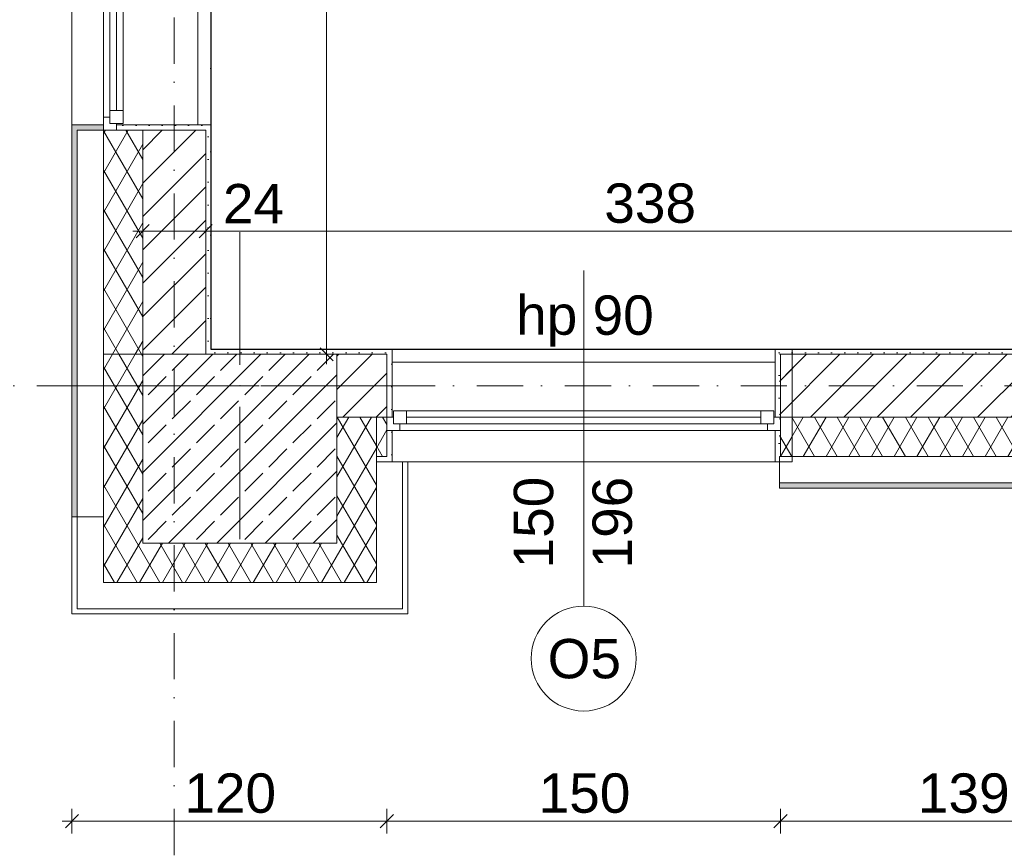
# Model space of a CAD drawing. Header units: millimetres. Extents: x -126905 to -83905, y -179170 to 5194.
# Tile 5 of 56: x -122518 to -118767, y -104730 to -101571. Entities that reach past the tile are written whole.
import ezdxf
from ezdxf.enums import TextEntityAlignment as Align

# ---------------------------------------------------------------- set-up
doc = ezdxf.new("R2010")
doc.units = ezdxf.units.MM
doc.header["$MEASUREMENT"] = 0
doc.linetypes.add('Kropki i Kreski', pattern=[335.138881, 176.388884, -88.194442, 0, -70.555556])
doc.linetypes.add('Kropkowana', pattern=[317.499995, 0, -317.499995])
for name, color, linetype, lineweight, true_color in [('Nowe_Elementy Modelu - Strefy_Nr_pióra__58', 7, 'Continuous', 25, 0xdf0000), ('Nowe_Konstrukcja - Słupy_Nr_pióra__1', 7, 'Continuous', 13, 0x6879ec), ('Nowe_Konstrukcja - Słupy_Nr_pióra__109', 7, 'Continuous', 13, 0xaaaaaa), ('Nowe_Konstrukcja - Ściany zew_Nr_pióra__23', 7, 'Continuous', 13, 0x858585), ('Nowe_Wymiarowanie - Ogólne_Nr_pióra__81', 7, 'Continuous', 13, 0x6a6a6a), ('Nowe_Znaczniki okien Archicada_Nr_pióra__81', 7, 'Continuous', 13, 0x6a6a6a)]:
    doc.layers.add(name, color=color, linetype=linetype, lineweight=lineweight, true_color=true_color)
for name, color, linetype in [('Nowe_Konstrukcja - Stropy', 7, 'Continuous'), ('Nowe_Konstrukcja - Słupy', 7, 'Continuous'), ('Nowe_Konstrukcja - Ściany zew', 7, 'Continuous'), ('Nowe_Osie', 7, 'Continuous'), ('Nowe_Wymiarowanie - Ogólne', 7, 'Continuous'), ('Nowe_Znaczniki okien Archicada', 7, 'Continuous')]:
    doc.layers.add(name, color=color, linetype=linetype)
for name, color, linetype, lineweight in [('Nowe_Konstrukcja - Stropy_Nr_pióra__126', 255, 'Continuous', 0), ('Nowe_Konstrukcja - Słupy_Nr_pióra__21', 7, 'Continuous', 20), ('Nowe_Konstrukcja - Słupy_Nr_pióra__4', 8, 'Continuous', 13), ('Nowe_Konstrukcja - Słupy_Nr_pióra__41', 7, 'Continuous', 13), ('Nowe_Konstrukcja - Ściany zew_Nr_pióra__21', 7, 'Continuous', 20), ('Nowe_Konstrukcja - Ściany zew_Nr_pióra__3', 7, 'Continuous', 13), ('Nowe_Okna Archicada_Nr_pióra__3', 7, 'Continuous', 13), ('Nowe_Osie_Nr_pióra__4', 8, 'Continuous', 13), ('Nowe_Wymiarowanie - Ogólne_Nr_pióra__42', 8, 'Continuous', 25), ('Nowe_Znaczniki okien Archicada_Nr_pióra__2', 8, 'Continuous', 15), ('Nowe_Znaczniki okien Archicada_Nr_pióra__7', 7, 'Continuous', 35)]:
    doc.layers.add(name, color=color, linetype=linetype, lineweight=lineweight)
doc.styles.add('STYL_AUTOMATYCZNY_1', font='arial.ttf')
doc.dimstyles.new('STYL_AUTOMATYCZNY__1', dxfattribs={"dimtxt": 150, "dimasz": 47.5, "dimexe": 0.18, "dimexo": 0.0625, "dimgap": 0, "dimtad": 1, "dimdec": 0, "dimlfac": 0.1, "dimzin": 0, "dimdsep": 46, "dimtxsty": 'STYL_AUTOMATYCZNY_1', "dimblk": 'ARROWHEAD_6', "dimblk1": 'ARROWHEAD_6', "dimblk2": 'ARROWHEAD_6', "dimcen": 0.09, "dimse1": 1, "dimse2": 1, "dimclrd": 256, "dimclre": 256, "dimclrt": 8, "dimazin": 0, "dimtfac": 1, "dimtdec": 4, "dimtmove": 0, "dimatfit": 3, "dimfxl": 0, "dimtolj": 1, "dimtzin": 0, "dimarcsym": 0})
doc.dimstyles.new('STYL_AUTOMATYCZNY__2', dxfattribs={"dimtxt": 150, "dimasz": 47.5, "dimexe": 0.18, "dimexo": 0.0625, "dimgap": 0, "dimtad": 1, "dimtih": 1, "dimtoh": 1, "dimdec": 0, "dimlfac": 0.1, "dimzin": 0, "dimdsep": 46, "dimtxsty": 'STYL_AUTOMATYCZNY_1', "dimblk": 'ARROWHEAD_6', "dimblk1": 'ARROWHEAD_6', "dimblk2": 'ARROWHEAD_6', "dimcen": 0.09, "dimse1": 1, "dimse2": 1, "dimclrd": 256, "dimclre": 256, "dimclrt": 8, "dimazin": 0, "dimtfac": 1, "dimtdec": 4, "dimtmove": 0, "dimatfit": 3, "dimfxl": 0, "dimtolj": 1, "dimtzin": 0, "dimarcsym": 0})
doc.dimstyles.new('STYL_AUTOMATYCZNY__4', dxfattribs={"dimtxt": 150, "dimasz": 47.5, "dimexe": 0.18, "dimexo": 0.0625, "dimgap": 0, "dimtad": 1, "dimtih": 1, "dimtoh": 1, "dimdec": 0, "dimlfac": 0.1, "dimzin": 0, "dimdsep": 46, "dimtxsty": 'STYL_AUTOMATYCZNY_1', "dimblk": 'ARROWHEAD_6', "dimblk1": 'ARROWHEAD_6', "dimblk2": 'ARROWHEAD_6', "dimcen": 0.09, "dimse1": 1, "dimse2": 1, "dimclrd": 256, "dimclre": 256, "dimclrt": 8, "dimazin": 0, "dimtfac": 1, "dimtdec": 4, "dimtmove": 2, "dimatfit": 3, "dimfxl": 0, "dimtolj": 1, "dimtzin": 0, "dimarcsym": 0})
pattern_1 = [(60, (0, 0), (-64.951905, 37.5), []), (120, (0, 0), (64.951905, 37.5), [])]
pattern_2 = [(0, (0, 0), (0, 86.60254), [0, -50]), (0, (25, 43.3), (0, 86.60254), [0, -50])]
pattern_3 = [(45, (0, 0), (-63.63961, 63.63961), [])]

# ---------------------------------------------------------------- blocks, each defined once
blk = doc.blocks.new('Strop_1_1', base_point=(-95969.4, -92006.6))
at = {"layer": 'Nowe_Konstrukcja - Stropy_Nr_pióra__126', "color": 255, "linetype": 'Kropkowana', "lineweight": 0, "flags": 128}
blk.add_lwpolyline([(-95969.4, -92006.6), (-121789.5, -92006.6), (-121789.5, -102826.6), (-111909.5, -102826.6), (-111909.5, -100086.6), (-107469, -100086.6), (-107469, -102826.6), (-95969.4, -102826.6)], close=True, dxfattribs=at)
blk = doc.blocks.new('Okno 27_2')
at = {"layer": 'Nowe_Okna Archicada_Nr_pióra__3', "color": 7, "linetype": 'Continuous', "lineweight": 13}
for p, q in [((-750, 360), (-730, 360)), ((-730, 0), (-730, 360)), ((750, 360), (730, 360)), ((730, 0), (730, 360)), ((-730, 310), (730, 310)), ((-750, 0), (-725, 0)), ((-750, -50), (-750, 0)), ((-750, -50), (-750, 0)), ((-725, 25), (-675, 25)), ((-725, -25), (-725, 25)), ((-725, 0), (-725, -25)), ((-675, 25), (675, 25)), ((-675, 25), (-675, -25)), ((-675, 25), (675, 25)), ((-675, 0), (675, 0)), ((675, -25), (675, 25)), ((675, 25), (725, 25)), ((725, 25), (725, -25)), ((725, -25), (725, 0)), ((725, 0), (750, 0)), ((750, -50), (750, 0)), ((750, -50), (750, 0)), ((-725, -25), (-700, -25)), ((-675, -25), (-725, -25)), ((-700, -25), (-700, -50)), ((675, -25), (-675, -25)), ((725, -25), (675, -25)), ((700, -50), (700, -25)), ((700, -25), (725, -25)), ((-700, -50), (-750, -50)), ((-730, -50), (-730, -170)), ((700, -50), (-700, -50)), ((750, -50), (700, -50)), ((730, -50), (730, -170)), ((-750, -170), (-730, -170)), ((-730, -170), (730, -170)), ((750, -170), (730, -170))]:
    blk.add_line(p, q, dxfattribs=at)
blk = doc.blocks.new('Ściana_24_1', base_point=(-121929.5, -91366.6))
at = {"layer": 'Nowe_Konstrukcja - Ściany zew_Nr_pióra__23', "linetype": 'Continuous', "lineweight": 0, "true_color": 0xdfdfdf}
for points in [[(-122319.5, -101972.2), (-122319.5, -101992.2), (-122299.5, -101992.2), (-122199.5, -101992.2), (-122199.5, -101972.2)], [(-122319.5, -103466.6), (-122299.5, -103466.6), (-122299.5, -101992.2), (-122319.5, -101992.2)]]:
    blk.add_hatch(color=254, dxfattribs=at).paths.add_polyline_path(points)
at = {"layer": 'Nowe_Konstrukcja - Ściany zew_Nr_pióra__23', "linetype": 'Continuous', "lineweight": 13, "true_color": 0x858585}
h = blk.add_hatch(dxfattribs=at)
h.set_pattern_fill('Izolacja_miękka_0001', color=252, style=0, pattern_type=2)
h.set_pattern_definition(pattern_1)
h.paths.add_polyline_path([(-122199.5, -101992.2), (-122199.5, -102846.6), (-122049.5, -102846.6), (-122049.5, -101992.2), (-122149.5, -101992.2)])
h = blk.add_hatch(dxfattribs=at)
h.set_pattern_fill('Tynk_0001', color=252, style=0, pattern_type=2)
h.set_pattern_definition(pattern_2)
h.paths.add_polyline_path([(-121789.5, -101992.2), (-121789.5, -101972.2), (-122149.5, -101972.2), (-122149.5, -101992.2), (-121809.5, -101992.2)])
h = blk.add_hatch(dxfattribs=at)
h.set_pattern_fill('Bloczki_ceramiczne_0001', color=252, style=0, pattern_type=2)
h.set_pattern_definition(pattern_3)
h.paths.add_polyline_path([(-122049.5, -102846.6), (-121809.5, -102846.6), (-121809.5, -101992.2), (-122049.5, -101992.2)])
h = blk.add_hatch(dxfattribs=at)
h.set_pattern_fill('Tynk_0001', color=252, style=0, pattern_type=2)
h.set_pattern_definition(pattern_2)
h.paths.add_polyline_path([(-121809.5, -102826.6), (-121789.5, -102826.6), (-121789.5, -101992.2), (-121809.5, -101992.2)])
h = blk.add_hatch(dxfattribs=at)
h.set_pattern_fill('Tynk_0001', color=252, style=0, pattern_type=2)
h.set_pattern_definition(pattern_2)
h.paths.add_polyline_path([(-121789.5, -102846.6), (-121789.5, -102826.6), (-121809.5, -102826.6), (-121809.5, -102846.6)])
at = {"layer": 'Nowe_Konstrukcja - Ściany zew_Nr_pióra__21', "color": 7, "linetype": 'Continuous', "lineweight": 20}
for p, q in [((-122199.5, -101972.2), (-122319.5, -101972.2)), ((-122319.5, -101992.2), (-122319.5, -101972.2)), ((-122199.5, -101992.2), (-122199.5, -101972.2)), ((-122199.5, -101992.2), (-122149.5, -101992.2)), ((-122149.5, -101972.2), (-121789.5, -101972.2)), ((-122149.5, -101992.2), (-122149.5, -101972.2)), ((-121789.5, -101992.2), (-121789.5, -101972.2))]:
    blk.add_line(p, q, dxfattribs=at)
at = {"layer": 'Nowe_Konstrukcja - Ściany zew_Nr_pióra__21', "color": 7, "linetype": 'Continuous', "lineweight": 20, "flags": 128}
for points in [[(-122319.5, -101992.2), (-122319.5, -103466.6)], [(-121789.5, -102826.6), (-121789.5, -101992.2)], [(-122319.5, -103466.6), (-122199.5, -103466.6)]]:
    blk.add_lwpolyline(points, dxfattribs=at)
at = {"layer": 'Nowe_Konstrukcja - Ściany zew_Nr_pióra__3', "color": 7, "linetype": 'Continuous', "lineweight": 13}
for p, q in [((-122299.5, -101992.2), (-122299.5, -103466.6)), ((-122299.5, -101992.2), (-122199.5, -101992.2)), ((-122199.5, -101992.2), (-122199.5, -102846.6)), ((-121809.5, -101992.2), (-122149.5, -101992.2)), ((-122049.5, -101992.2), (-122049.5, -102846.6)), ((-121809.5, -102846.6), (-121809.5, -101992.2))]:
    blk.add_line(p, q, dxfattribs=at)
at = {"layer": 'Nowe_Okna Archicada_Nr_pióra__3', "color": 7, "linetype": 'Continuous', "lineweight": 13, "xscale": -1, "zscale": 1000, "rotation": 269.9999999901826}
blk.add_blockref('Okno 27_2', (-122149.5, -101242.2), dxfattribs=at)
blk = doc.blocks.new('Okno 27_4')
at = {"layer": 'Nowe_Okna Archicada_Nr_pióra__3', "color": 7, "linetype": 'Continuous', "lineweight": 13}
for p, q in [((-750, 260), (-730, 260)), ((-730, 0), (-730, 260)), ((750, 260), (730, 260)), ((730, 0), (730, 260)), ((-730, 210), (730, 210)), ((-750, 0), (-725, 0)), ((-750, -50), (-750, 0)), ((-750, -50), (-750, 0)), ((-725, 25), (-675, 25)), ((-725, -25), (-725, 25)), ((-725, 0), (-725, -25)), ((-675, 25), (675, 25)), ((-675, 25), (-675, -25)), ((-675, 25), (675, 25)), ((-675, 0), (675, 0)), ((675, -25), (675, 25)), ((675, 25), (725, 25)), ((725, 25), (725, -25)), ((725, -25), (725, 0)), ((725, 0), (750, 0)), ((750, -50), (750, 0)), ((750, -50), (750, 0)), ((-725, -25), (-700, -25)), ((-675, -25), (-725, -25)), ((-700, -25), (-700, -50)), ((675, -25), (-675, -25)), ((725, -25), (675, -25)), ((700, -50), (700, -25)), ((700, -25), (725, -25)), ((-700, -50), (-750, -50)), ((-730, -50), (-730, -170)), ((700, -50), (-700, -50)), ((750, -50), (700, -50)), ((730, -50), (730, -170)), ((-750, -170), (-730, -170)), ((-730, -170), (730, -170)), ((750, -170), (730, -170))]:
    blk.add_line(p, q, dxfattribs=at)
blk = doc.blocks.new('Znacznik O 27_8')
at = {"layer": 'Nowe_Znaczniki okien Archicada_Nr_pióra__2', "color": 8, "linetype": 'Continuous', "lineweight": 15, "flags": 128}
blk.add_lwpolyline([(-200, -1180, 1), (200, -1180, 1)], format="xyb", close=True, dxfattribs=at)
at = {"layer": 'Nowe_Znaczniki okien Archicada_Nr_pióra__81', "color": 251, "linetype": 'Continuous', "lineweight": 13, "true_color": 0x6a6a6a}
blk.add_line((0, -980), (0, 300), dxfattribs=at)
at = {"layer": 'Nowe_Znaczniki okien Archicada_Nr_pióra__7', "color": 7, "lineweight": 35, "char_height": 150, "attachment_point": 7, "style": 'STYL_AUTOMATYCZNY_1'}
for s, insert in [('\\A1;{\\pql;\\pt0;\\fArial|b0|i0|c238|p0;\\W1.000000;hp 90\\fArial|b0|i0|c238|p0;\\W1.000000;\\A1{\\H.66x;\\S^  ;}\\fArial|b0|i0|c238|p0;\\W1.000000;\\fArial|b0|i0|c238|p0;\\W1.000000;}', (-257.4, 9.1)), ('\\A1;{\\pql;\\pt0;\\fArial|b0|i0|c238|p0;\\W1.000000;O5\\fArial|b0|i0|c238|p0;\\W1.000000;\\fArial|b0|i0|c238|p0;\\W1.000000;\\fArial|b0|i0|c238|p0;\\W1.000000;}', (-137.2, -1257.5))]:
    blk.add_mtext(s, dxfattribs=dict(at, insert=insert))
at = {"layer": 'Nowe_Znaczniki okien Archicada_Nr_pióra__7', "color": 7, "lineweight": 35, "char_height": 150, "attachment_point": 7, "rotation": 90, "style": 'STYL_AUTOMATYCZNY_1'}
for s, insert in [('\\A1;{\\pql;\\pt0;\\fArial|b0|i0|c238|p0;\\W1.000000;150\\fArial|b0|i0|c238|p0;\\W1.000000;\\A1{\\H.66x;\\S^  ;}\\fArial|b0|i0|c238|p0;\\W1.000000;\\fArial|b0|i0|c238|p0;\\W1.000000;}', (-72.5, -836.5)), ('\\A1;{\\pql;\\pt0;\\fArial|b0|i0|c238|p0;\\W1.000000;196\\fArial|b0|i0|c238|p0;\\W1.000000;\\A1{\\H.66x;\\S^  ;}\\fArial|b0|i0|c238|p0;\\W1.000000;\\fArial|b0|i0|c238|p0;\\W1.000000;}', (227.5, -836.5))]:
    blk.add_mtext(s, dxfattribs=dict(at, insert=insert))
blk = doc.blocks.new('Ściana_26_1', base_point=(-121929.5, -102966.6))
at = {"layer": 'Nowe_Konstrukcja - Ściany zew_Nr_pióra__23', "linetype": 'Continuous', "lineweight": 13, "true_color": 0x858585}
h = blk.add_hatch(dxfattribs=at)
h.set_pattern_fill('Tynk_0001', color=252, style=0, pattern_type=2)
h.set_pattern_definition(pattern_2)
h.paths.add_polyline_path([(-121789.5, -102826.6), (-121789.5, -102846.6), (-121119.5, -102846.6), (-121119.5, -102826.6)])
h = blk.add_hatch(dxfattribs=at)
h.set_pattern_fill('Tynk_0001', color=252, style=0, pattern_type=2)
h.set_pattern_definition(pattern_2)
h.paths.add_polyline_path([(-121119.5, -102826.6), (-121119.5, -102846.6), (-121119.5, -103086.6), (-121099.5, -103086.6), (-121099.5, -102826.6)])
h = blk.add_hatch(dxfattribs=at)
h.set_pattern_fill('Tynk_0001', color=252, style=0, pattern_type=2)
h.set_pattern_definition(pattern_2)
h.paths.add_polyline_path([(-119639.5, -102826.6), (-119639.5, -103086.6), (-119619.5, -103086.6), (-119619.5, -102846.6), (-119619.5, -102826.6)])
h = blk.add_hatch(dxfattribs=at)
h.set_pattern_fill('Bloczki_ceramiczne_0001', color=252, style=0, pattern_type=2)
h.set_pattern_definition(pattern_3)
h.paths.add_polyline_path([(-121309.5, -103086.6), (-121119.5, -103086.6), (-121119.5, -102846.6), (-121309.5, -102846.6)])
h = blk.add_hatch(dxfattribs=at)
h.set_pattern_fill('Izolacja_miękka_0001', color=252, style=0, pattern_type=2)
h.set_pattern_definition(pattern_1)
h.paths.add_polyline_path([(-121159.5, -103236.6), (-121119.5, -103236.6), (-121119.5, -103136.6), (-121119.5, -103086.6), (-121159.5, -103086.6)])
h = blk.add_hatch(dxfattribs=at)
h.set_pattern_fill('Tynk_0001', color=252, style=0, pattern_type=2)
h.set_pattern_definition(pattern_2)
h.paths.add_polyline_path([(-121099.5, -103256.6), (-121099.5, -103136.6), (-121119.5, -103136.6), (-121119.5, -103236.6), (-121119.5, -103256.6)])
h = blk.add_hatch(dxfattribs=at)
h.set_pattern_fill('Tynk_0001', color=252, style=0, pattern_type=2)
h.set_pattern_definition(pattern_2)
h.paths.add_polyline_path([(-119619.5, -103256.6), (-119619.5, -103236.6), (-119619.5, -103136.6), (-119639.5, -103136.6), (-119639.5, -103256.6)])
h = blk.add_hatch(dxfattribs=at)
h.set_pattern_fill('Tynk_0001', color=252, style=0, pattern_type=2)
h.set_pattern_definition(pattern_2)
h.paths.add_polyline_path([(-121159.5, -103256.6), (-121119.5, -103256.6), (-121119.5, -103236.6), (-121159.5, -103236.6)])
at = {"layer": 'Nowe_Konstrukcja - Ściany zew_Nr_pióra__21', "color": 7, "linetype": 'Continuous', "lineweight": 20}
for p, q in [((-121119.5, -102826.6), (-121099.5, -102826.6)), ((-121099.5, -103086.6), (-121099.5, -102826.6)), ((-119639.5, -103086.6), (-119639.5, -102826.6)), ((-119619.5, -102826.6), (-119639.5, -102826.6)), ((-121119.5, -103086.6), (-121099.5, -103086.6)), ((-121119.5, -103136.6), (-121119.5, -103086.6)), ((-119619.5, -103086.6), (-119639.5, -103086.6)), ((-119619.5, -103136.6), (-119619.5, -103086.6)), ((-121119.5, -103136.6), (-121099.5, -103136.6)), ((-121099.5, -103136.6), (-121099.5, -103256.6)), ((-119639.5, -103136.6), (-119639.5, -103256.6)), ((-119619.5, -103136.6), (-119639.5, -103136.6)), ((-121119.5, -103256.6), (-121099.5, -103256.6)), ((-119619.5, -103256.6), (-119639.5, -103256.6))]:
    blk.add_line(p, q, dxfattribs=at)
at = {"layer": 'Nowe_Konstrukcja - Ściany zew_Nr_pióra__21', "color": 7, "linetype": 'Continuous', "lineweight": 20, "flags": 128}
for points in [[(-121119.5, -102826.6), (-121789.5, -102826.6)], [(-121159.5, -103256.6), (-121119.5, -103256.6)]]:
    blk.add_lwpolyline(points, dxfattribs=at)
at = {"layer": 'Nowe_Konstrukcja - Ściany zew_Nr_pióra__3', "color": 7, "linetype": 'Continuous', "lineweight": 13}
for p, q in [((-121119.5, -102846.6), (-121309.5, -102846.6)), ((-121119.5, -102846.6), (-121119.5, -103086.6)), ((-119619.5, -102846.6), (-119619.5, -103086.6)), ((-121159.5, -103086.6), (-121119.5, -103086.6)), ((-121119.5, -103236.6), (-121119.5, -103136.6)), ((-119619.5, -103236.6), (-119619.5, -103136.6)), ((-121159.5, -103236.6), (-121119.5, -103236.6))]:
    blk.add_line(p, q, dxfattribs=at)
at = {"layer": 'Nowe_Okna Archicada_Nr_pióra__3', "color": 7, "linetype": 'Continuous', "lineweight": 13, "zscale": 1000}
blk.add_blockref('Okno 27_4', (-120369.5, -103086.6), dxfattribs=at)
at = {"layer": 'Nowe_Znaczniki okien Archicada', "color": 251, "lineweight": 13, "true_color": 0x6a6a6a}
blk.add_blockref('Znacznik O 27_8', (-120369.5, -102826.6), dxfattribs=at)
blk = doc.blocks.new('Ściana_38_1', base_point=(-119623.4, -102966.6))
at = {"layer": 'Nowe_Konstrukcja - Ściany zew_Nr_pióra__23', "linetype": 'Continuous', "lineweight": 13, "true_color": 0x858585}
h = blk.add_hatch(dxfattribs=at)
h.set_pattern_fill('Tynk_0001', color=252, style=0, pattern_type=2)
h.set_pattern_definition(pattern_2)
h.paths.add_polyline_path([(-119574.9, -102826.6), (-119623.4, -102826.6), (-119623.4, -102846.6), (-119574.9, -102846.6)])
h = blk.add_hatch(dxfattribs=at)
h.set_pattern_fill('Bloczki_ceramiczne_0001', color=252, style=0, pattern_type=2)
h.set_pattern_definition(pattern_3)
h.paths.add_polyline_path([(-119623.4, -103086.6), (-119574.9, -103086.6), (-119574.9, -102846.6), (-119623.4, -102846.6)])
h = blk.add_hatch(dxfattribs=at)
h.set_pattern_fill('Izolacja_miękka_0001', color=252, style=0, pattern_type=2)
h.set_pattern_definition(pattern_1)
h.paths.add_polyline_path([(-119623.4, -103236.6), (-119574.9, -103236.6), (-119574.9, -103086.6), (-119623.4, -103086.6)])
h = blk.add_hatch(dxfattribs=at)
h.set_pattern_fill('Tynk_0001', color=252, style=0, pattern_type=2)
h.set_pattern_definition(pattern_2)
h.paths.add_polyline_path([(-119623.4, -103256.6), (-119574.9, -103256.6), (-119574.9, -103236.6), (-119623.4, -103236.6)])
at = {"layer": 'Nowe_Konstrukcja - Ściany zew_Nr_pióra__21', "color": 7, "linetype": 'Continuous', "lineweight": 20, "flags": 128}
for points in [[(-119574.9, -102826.6), (-119623.4, -102826.6)], [(-119574.9, -103256.6), (-119574.9, -102826.6)], [(-119623.4, -103256.6), (-119574.9, -103256.6)]]:
    blk.add_lwpolyline(points, dxfattribs=at)
at = {"layer": 'Nowe_Konstrukcja - Ściany zew_Nr_pióra__3', "color": 7, "linetype": 'Continuous', "lineweight": 13}
for p, q in [((-119574.9, -102846.6), (-119623.4, -102846.6)), ((-119623.4, -103086.6), (-119574.9, -103086.6)), ((-119623.4, -103236.6), (-119574.9, -103236.6))]:
    blk.add_line(p, q, dxfattribs=at)
blk = doc.blocks.new('Ściana_40_1', base_point=(-119623.4, -102966.6))
at = {"layer": 'Nowe_Konstrukcja - Ściany zew_Nr_pióra__23', "linetype": 'Continuous', "lineweight": 13, "true_color": 0x858585}
h = blk.add_hatch(dxfattribs=at)
h.set_pattern_fill('Tynk_0001', color=252, style=0, pattern_type=2)
h.set_pattern_definition(pattern_2)
h.paths.add_polyline_path([(-118449.5, -102826.6), (-119623.4, -102826.6), (-119623.4, -102846.6), (-118449.5, -102846.6)])
h = blk.add_hatch(dxfattribs=at)
h.set_pattern_fill('Tynk_0001', color=252, style=0, pattern_type=2)
h.set_pattern_definition(pattern_2)
h.paths.add_polyline_path([(-118429.5, -102826.6), (-118449.5, -102826.6), (-118449.5, -102846.6), (-118429.5, -102846.6)])
h = blk.add_hatch(dxfattribs=at)
h.set_pattern_fill('Tynk_0001', color=252, style=0, pattern_type=2)
h.set_pattern_definition(pattern_2)
h.paths.add_polyline_path([(-118289.5, -102826.6), (-118309.5, -102826.6), (-118309.5, -102846.6), (-118289.5, -102846.6)])
h = blk.add_hatch(dxfattribs=at)
h.set_pattern_fill('Tynk_0001', color=252, style=0, pattern_type=2)
h.set_pattern_definition(pattern_2)
h.paths.add_polyline_path([(-118289.5, -102846.6), (-118231, -102846.6), (-118231, -102826.6), (-118289.5, -102826.6)])
h = blk.add_hatch(dxfattribs=at)
h.set_pattern_fill('Bloczki_ceramiczne_0001', color=252, style=0, pattern_type=2)
h.set_pattern_definition(pattern_3)
h.paths.add_polyline_path([(-118429.5, -102846.6), (-119623.4, -102846.6), (-119623.4, -103086.6), (-118429.5, -103086.6)])
h = blk.add_hatch(dxfattribs=at)
h.set_pattern_fill('Bloczki_ceramiczne_0001', color=252, style=0, pattern_type=2)
h.set_pattern_definition(pattern_3)
h.paths.add_polyline_path([(-118309.5, -102846.6), (-118429.5, -102846.6), (-118429.5, -103086.6), (-118309.5, -103086.6)])
h = blk.add_hatch(dxfattribs=at)
h.set_pattern_fill('Bloczki_ceramiczne_0001', color=252, style=0, pattern_type=2)
h.set_pattern_definition(pattern_3)
h.paths.add_polyline_path([(-118309.5, -103086.6), (-118231, -103086.6), (-118231, -102846.6), (-118309.5, -102846.6)])
h = blk.add_hatch(dxfattribs=at)
h.set_pattern_fill('Izolacja_miękka_0001', color=252, style=0, pattern_type=2)
h.set_pattern_definition(pattern_1)
h.paths.add_polyline_path([(-119623.4, -103236.6), (-118231, -103236.6), (-118231, -103086.6), (-119623.4, -103086.6)])
at = {"layer": 'Nowe_Konstrukcja - Ściany zew_Nr_pióra__23', "linetype": 'Continuous', "lineweight": 0, "true_color": 0xdfdfdf}
blk.add_hatch(color=254, dxfattribs=at).paths.add_polyline_path([(-119623.4, -103356.6), (-118231, -103356.6), (-118231, -103336.6), (-119623.4, -103336.6)])
at = {"layer": 'Nowe_Konstrukcja - Ściany zew_Nr_pióra__21', "color": 7, "linetype": 'Continuous', "lineweight": 20, "flags": 128}
for points in [[(-118449.5, -102826.6), (-119623.4, -102826.6)], [(-118231, -102826.6), (-118289.5, -102826.6)], [(-119623.4, -103236.6), (-119623.4, -103356.6)], [(-118231, -103356.6), (-118231, -103236.6)], [(-119623.4, -103356.6), (-118231, -103356.6)]]:
    blk.add_lwpolyline(points, dxfattribs=at)
at = {"layer": 'Nowe_Konstrukcja - Ściany zew_Nr_pióra__3', "color": 7, "linetype": 'Continuous', "lineweight": 13}
for p, q in [((-118429.5, -102826.6), (-118429.5, -102846.6)), ((-118309.5, -102846.6), (-118309.5, -102826.6)), ((-118429.5, -102846.6), (-119623.4, -102846.6)), ((-118231, -102846.6), (-118309.5, -102846.6)), ((-119623.4, -103086.6), (-118429.5, -103086.6)), ((-118429.5, -103086.6), (-118309.5, -103086.6)), ((-118309.5, -103086.6), (-118231, -103086.6)), ((-119623.4, -103236.6), (-118231, -103236.6)), ((-119623.4, -103336.6), (-118231, -103336.6))]:
    blk.add_line(p, q, dxfattribs=at)
blk = doc.blocks.new('Słup_7_1', base_point=(-121679.5, -102966.6))
at = {"layer": 'Nowe_Konstrukcja - Słupy_Nr_pióra__109', "linetype": 'Continuous', "lineweight": 13, "true_color": 0xaaaaaa}
h = blk.add_hatch(dxfattribs=at)
h.set_pattern_fill('Izolacja_miękka_0001', color=253, style=0, pattern_type=2)
h.set_pattern_definition(pattern_1)
h.paths.add_polyline_path([(-121159.5, -103716.6), (-121159.5, -103086.6), (-121309.5, -103086.6), (-121309.5, -103566.6), (-122049.5, -103566.6), (-122049.5, -102846.6), (-122199.5, -102846.6), (-122199.5, -103716.6)])
at = {"layer": 'Nowe_Konstrukcja - Słupy_Nr_pióra__4', "linetype": 'Continuous', "lineweight": 13}
h = blk.add_hatch(dxfattribs=at)
h.set_pattern_fill('Beton_zbrojony_0001', color=8, style=0, pattern_type=2)
h.set_pattern_definition([(45, (0, 0), (-91.92388, 91.92388), []), (45, (-45.96, 45.96), (-91.92388, 91.92388), [97.5, -32.5])])
h.paths.add_polyline_path([(-121309.5, -102846.6), (-122049.5, -102846.6), (-122049.5, -103566.6), (-121309.5, -103566.6), (-121309.5, -103086.6)])
at = {"layer": 'Nowe_Konstrukcja - Słupy_Nr_pióra__1', "color": 171, "linetype": 'Continuous', "lineweight": 13, "true_color": 0x6879ec}
for p, q in [((-121679.5, -102886.6), (-121679.5, -102381.6)), ((-121759.5, -102966.6), (-122399.5, -102966.6)), ((-121599.5, -102966.6), (-120959.5, -102966.6)), ((-121679.5, -103046.6), (-121679.5, -103551.6))]:
    blk.add_line(p, q, dxfattribs=at)
blk.add_point((-121679.5, -102966.6), dxfattribs=at)
at = {"layer": 'Nowe_Konstrukcja - Słupy_Nr_pióra__21', "color": 7, "linetype": 'Continuous', "lineweight": 20, "flags": 128}
for points in [[(-121309.5, -102846.6), (-122049.5, -102846.6), (-122049.5, -103566.6), (-121309.5, -103566.6), (-121309.5, -103086.6)], [(-121309.5, -103086.6), (-121309.5, -102846.6)]]:
    blk.add_lwpolyline(points, dxfattribs=at)
at = {"layer": 'Nowe_Konstrukcja - Słupy_Nr_pióra__41', "color": 7, "linetype": 'Continuous', "lineweight": 13, "flags": 128}
for points in [[(-122049.5, -102846.6), (-122199.5, -102846.6), (-122199.5, -103716.6), (-121159.5, -103716.6), (-121159.5, -103086.6), (-121309.5, -103086.6)], [(-122319.5, -103466.6), (-122319.5, -103836.6), (-121039.5, -103836.6), (-121039.5, -103256.6)], [(-121059.5, -103256.6), (-121059.5, -103816.6), (-122299.5, -103816.6), (-122299.5, -103466.6)]]:
    blk.add_lwpolyline(points, dxfattribs=at)
blk = doc.blocks.new('Standardowy znacznik osi_4')
at = {"layer": 'Nowe_Osie_Nr_pióra__4', "color": 8, "linetype": 'Kropki i Kreski', "lineweight": 13}
blk.add_line((1000, 0), (16473, 0), dxfattribs=at)
at = {"layer": 'Nowe_Osie_Nr_pióra__4', "color": 8, "lineweight": 13, "style": 'STYL_AUTOMATYCZNY_1'}
for tag, p in [('AC_MarkerText_1_0', (-67.9, -57.1)), ('AC_MarkerText_1_1', (17905.2, -57.1))]:
    blk.add_attdef(tag, text='', height=250, rotation=270, dxfattribs=at).set_placement(p, align=Align.TOP_CENTER)
blk = doc.blocks.new('Standardowy znacznik osi_5')
at = {"layer": 'Nowe_Osie_Nr_pióra__4', "color": 8, "linetype": 'Kropki i Kreski', "lineweight": 13}
blk.add_line((1000, 0), (32849.3, 0), dxfattribs=at)
at = {"layer": 'Nowe_Osie_Nr_pióra__4', "color": 8, "lineweight": 13, "style": 'STYL_AUTOMATYCZNY_1'}
for tag, p in [('AC_MarkerText_1_0', (-250, -239.3)), ('AC_MarkerText_1_1', (34099.3, -239.3))]:
    blk.add_attdef(tag, text='', height=250, rotation=180, dxfattribs=at).set_placement(p, align=Align.TOP_CENTER)
blk = doc.blocks.new('*D164')
at = {"layer": 'Nowe_Wymiarowanie - Ogólne_Nr_pióra__81', "color": 251, "linetype": 'Continuous', "lineweight": 13, "true_color": 0x6a6a6a}
for p, q in [((-124194.6, -91021.6), (-124244.6, -90971.6)), ((-124219.6, -90959.1), (-124219.6, -90996.6)), ((-124266.5, -90996.6), (-124172.7, -90996.6)), ((-124219.6, -90996.6), (-124219.6, -103836.6)), ((-124266.5, -103836.6), (-124172.7, -103836.6)), ((-124244.6, -103811.6), (-124194.6, -103861.6)), ((-124219.6, -103836.6), (-124219.6, -103874.1))]:
    blk.add_line(p, q, dxfattribs=at)
at = {"layer": 'Nowe_Wymiarowanie - Ogólne_Nr_pióra__42', "color": 8, "lineweight": 25, "insert": (-124249.6, -97674), "char_height": 150, "attachment_point": 7, "rotation": 90, "style": 'STYL_AUTOMATYCZNY_1'}
blk.add_mtext('\\A1;{\\pql;\\fArial|b0|i0|c238|p0;\\W1.000000;1\xa0284}', dxfattribs=at)
blk = doc.blocks.new('ARROWHEAD_6')
at = {"color": 0, "linetype": 'Continuous', "lineweight": 0}
for p, q in [((0, 0), (-1, 0)), ((-0.5, -0.5), (0.5, 0.5))]:
    blk.add_line(p, q, dxfattribs=at)
blk = doc.blocks.new('*D170')
at = {"layer": 'Nowe_Wymiarowanie - Ogólne_Nr_pióra__81', "color": 251, "linetype": 'Continuous', "lineweight": 13, "true_color": 0x6a6a6a}
for p, q in [((-122319.5, -105179.9), (-122319.5, -105273.6)), ((-121929.5, -105179.9), (-121929.5, -105273.6)), ((-122319.5, -105226.8), (-122357, -105226.8)), ((-122294.5, -105201.8), (-122344.5, -105251.8)), ((-121929.5, -105226.8), (-122319.5, -105226.8)), ((-121954.5, -105251.8), (-121904.5, -105201.8)), ((-112029.5, -105226.8), (-121929.5, -105226.8))]:
    blk.add_line(p, q, dxfattribs=at)
at = {"layer": 'Nowe_Wymiarowanie - Ogólne_Nr_pióra__42', "color": 8, "lineweight": 25, "insert": (-122238.9, -105196.8), "char_height": 150, "attachment_point": 7, "style": 'STYL_AUTOMATYCZNY_1'}
blk.add_mtext('\\A1;{\\pql;\\fArial|b0|i0|c238|p0;\\W1.000000;39}', dxfattribs=at)
blk = doc.blocks.new('*D171')
at = {"layer": 'Nowe_Wymiarowanie - Ogólne_Nr_pióra__81', "color": 251, "linetype": 'Continuous', "lineweight": 13, "true_color": 0x6a6a6a}
for p, q in [((-122319.5, -104673.5), (-122319.5, -104579.7)), ((-122357, -104626.6), (-122319.5, -104626.6)), ((-122294.5, -104601.6), (-122344.5, -104651.6)), ((-122319.5, -104626.6), (-121119.5, -104626.6)), ((-121094.5, -104601.6), (-121144.5, -104651.6))]:
    blk.add_line(p, q, dxfattribs=at)
at = {"layer": 'Nowe_Wymiarowanie - Ogólne_Nr_pióra__42', "color": 8, "lineweight": 25, "insert": (-121891.1, -104596.6), "char_height": 150, "attachment_point": 7, "style": 'STYL_AUTOMATYCZNY_1'}
blk.add_mtext('\\A1;{\\pql;\\fArial|b0|i0|c238|p0;\\W1.000000;120}', dxfattribs=at)
blk = doc.blocks.new('*D172')
at = {"layer": 'Nowe_Wymiarowanie - Ogólne_Nr_pióra__81', "color": 251, "linetype": 'Continuous', "lineweight": 13, "true_color": 0x6a6a6a}
for p, q in [((-121119.5, -104673.5), (-121119.5, -104579.7)), ((-119619.5, -104673.5), (-119619.5, -104579.7)), ((-122319.5, -104626.6), (-121119.5, -104626.6)), ((-121094.5, -104601.6), (-121144.5, -104651.6)), ((-121119.5, -104626.6), (-119619.5, -104626.6)), ((-119594.5, -104601.6), (-119644.5, -104651.6))]:
    blk.add_line(p, q, dxfattribs=at)
at = {"layer": 'Nowe_Wymiarowanie - Ogólne_Nr_pióra__42', "color": 8, "lineweight": 25, "insert": (-120541.1, -104596.6), "char_height": 150, "attachment_point": 7, "style": 'STYL_AUTOMATYCZNY_1'}
blk.add_mtext('\\A1;{\\pql;\\fArial|b0|i0|c238|p0;\\W1.000000;150}', dxfattribs=at)
blk = doc.blocks.new('*D173')
at = {"layer": 'Nowe_Wymiarowanie - Ogólne_Nr_pióra__81', "color": 251, "linetype": 'Continuous', "lineweight": 13, "true_color": 0x6a6a6a}
for p, q in [((-119619.5, -104673.5), (-119619.5, -104579.7)), ((-118229.5, -104673.5), (-118229.5, -104579.7)), ((-119594.5, -104601.6), (-119644.5, -104651.6)), ((-119619.5, -104626.6), (-118229.5, -104626.6)), ((-118204.5, -104601.6), (-118254.5, -104651.6))]:
    blk.add_line(p, q, dxfattribs=at)
at = {"layer": 'Nowe_Wymiarowanie - Ogólne_Nr_pióra__42', "color": 8, "lineweight": 25, "insert": (-119096.1, -104596.6), "char_height": 150, "attachment_point": 7, "style": 'STYL_AUTOMATYCZNY_1'}
blk.add_mtext('\\A1;{\\pql;\\fArial|b0|i0|c238|p0;\\W1.000000;139}', dxfattribs=at)
blk = doc.blocks.new('*D217')
at = {"layer": 'Nowe_Wymiarowanie - Ogólne_Nr_pióra__81', "color": 251, "linetype": 'Continuous', "lineweight": 13, "true_color": 0x6a6a6a}
for p, q in [((-122319.5, -104880.2), (-122319.5, -104974)), ((-122319.5, -104927.1), (-122357, -104927.1)), ((-122294.5, -104902.1), (-122344.5, -104952.1)), ((-112938.7, -104927.1), (-122319.5, -104927.1)), ((-112963.7, -104952.1), (-112913.7, -104902.1))]:
    blk.add_line(p, q, dxfattribs=at)
at = {"layer": 'Nowe_Wymiarowanie - Ogólne_Nr_pióra__42', "color": 8, "lineweight": 25, "insert": (-117800.7, -104897.1), "char_height": 150, "attachment_point": 7, "style": 'STYL_AUTOMATYCZNY_1'}
blk.add_mtext('\\A1;{\\pql;\\fArial|b0|i0|c238|p0;\\W1.000000;938}', dxfattribs=at)
blk = doc.blocks.new('*D221')
at = {"layer": 'Nowe_Wymiarowanie - Ogólne_Nr_pióra__81', "color": 251, "linetype": 'Continuous', "lineweight": 13, "true_color": 0x6a6a6a}
for p, q in [((-123619.3, -97576.6), (-123619.3, -100492.2)), ((-123594.3, -100517.2), (-123644.3, -100467.2)), ((-123666.2, -100492.2), (-123572.5, -100492.2)), ((-123619.3, -100492.2), (-123619.3, -101992.2)), ((-123594.3, -102017.2), (-123644.3, -101967.2))]:
    blk.add_line(p, q, dxfattribs=at)
at = {"layer": 'Nowe_Wymiarowanie - Ogólne_Nr_pióra__42', "color": 8, "lineweight": 25, "insert": (-123649.3, -101413.8), "char_height": 150, "attachment_point": 7, "rotation": 90, "style": 'STYL_AUTOMATYCZNY_1'}
blk.add_mtext('\\A1;{\\pql;\\fArial|b0|i0|c238|p0;\\W1.000000;150}', dxfattribs=at)
blk = doc.blocks.new('*D222')
at = {"layer": 'Nowe_Wymiarowanie - Ogólne_Nr_pióra__81', "color": 251, "linetype": 'Continuous', "lineweight": 13, "true_color": 0x6a6a6a}
for p, q in [((-123619.3, -100492.2), (-123619.3, -101992.2)), ((-123594.3, -102017.2), (-123644.3, -101967.2)), ((-123666.2, -101992.2), (-123572.5, -101992.2)), ((-123619.3, -101992.2), (-123619.3, -103836.6)), ((-123666.2, -103836.6), (-123572.5, -103836.6)), ((-123644.3, -103811.6), (-123594.3, -103861.6)), ((-123619.3, -103836.6), (-123619.3, -103874.1))]:
    blk.add_line(p, q, dxfattribs=at)
at = {"layer": 'Nowe_Wymiarowanie - Ogólne_Nr_pióra__42', "color": 8, "lineweight": 25, "insert": (-123640, -103123.8), "char_height": 150, "attachment_point": 7, "rotation": 90, "style": 'STYL_AUTOMATYCZNY_1'}
blk.add_mtext('\\A1;{\\pql;\\fArial|b0|i0|c238|p0;\\W1.000000;184\\fArial|b0|i0|c238|p0;\\W1.000000;\\A1{\\H.66x;\\S5^  ;}}', dxfattribs=at)
blk = doc.blocks.new('*D278')
at = {"layer": 'Nowe_Wymiarowanie - Ogólne_Nr_pióra__81', "color": 251, "linetype": 'Continuous', "lineweight": 13, "true_color": 0x6a6a6a}
for p, q in [((-122049.5, -102424.3), (-122049.5, -102330.5)), ((-122087, -102377.4), (-122049.5, -102377.4)), ((-122024.5, -102352.4), (-122074.5, -102402.4)), ((-122049.5, -102377.4), (-121809.5, -102377.4)), ((-121784.5, -102352.4), (-121834.5, -102402.4))]:
    blk.add_line(p, q, dxfattribs=at)
blk = doc.blocks.new('*D279')
at = {"layer": 'Nowe_Wymiarowanie - Ogólne_Nr_pióra__81', "color": 251, "linetype": 'Continuous', "lineweight": 13, "true_color": 0x6a6a6a}
for p, q in [((-121809.5, -102424.3), (-121809.5, -102330.5)), ((-118429.5, -102424.3), (-118429.5, -102330.5)), ((-122049.5, -102377.4), (-121809.5, -102377.4)), ((-121784.5, -102352.4), (-121834.5, -102402.4)), ((-121809.5, -102377.4), (-118429.5, -102377.4)), ((-118404.5, -102352.4), (-118454.5, -102402.4))]:
    blk.add_line(p, q, dxfattribs=at)
at = {"layer": 'Nowe_Wymiarowanie - Ogólne_Nr_pióra__42', "color": 8, "lineweight": 25, "char_height": 150, "attachment_point": 7, "style": 'STYL_AUTOMATYCZNY_1'}
for s, insert in [('\\A1;{\\pql;\\fArial|b0|i0|c238|p0;\\W1.000000;24}', (-121744, -102347.4)), ('\\A1;{\\pql;\\fArial|b0|i0|c238|p0;\\W1.000000;338}', (-120291.1, -102347.4)), ('\\A1;{\\pql;\\fArial|b0|i0|c238|p0;\\W1.000000;12}', (-118683.3, -102347.4))]:
    blk.add_mtext(s, dxfattribs=dict(at, insert=insert))
blk = doc.blocks.new('*D291')
at = {"layer": 'Nowe_Wymiarowanie - Ogólne_Nr_pióra__81', "color": 251, "linetype": 'Continuous', "lineweight": 13, "true_color": 0x6a6a6a}
for p, q in [((-121302.1, -97986.6), (-121395.8, -97986.6)), ((-121373.9, -97961.6), (-121323.9, -98011.6)), ((-121348.9, -102846.6), (-121348.9, -97986.6)), ((-121373.9, -102821.6), (-121323.9, -102871.6)), ((-121302.1, -102846.6), (-121395.8, -102846.6)), ((-121348.9, -102884.1), (-121348.9, -102846.6))]:
    blk.add_line(p, q, dxfattribs=at)
at = {"layer": 'Nowe_Wymiarowanie - Ogólne_Nr_pióra__42', "color": 8, "lineweight": 25, "char_height": 150, "attachment_point": 7, "rotation": 90, "style": 'STYL_AUTOMATYCZNY_1'}
for s, insert in [('\\A1;{\\pql;\\fArial|b0|i0|c238|p0;\\W1.000000;24}', (-121378.9, -98240.4)), ('\\A1;{\\pql;\\fArial|b0|i0|c238|p0;\\W1.000000;486}', (-121378.9, -100702.6))]:
    blk.add_mtext(s, dxfattribs=dict(at, insert=insert))
blk = doc.blocks.new('*D309')
at = {"layer": 'Nowe_Wymiarowanie - Ogólne_Nr_pióra__81', "color": 251, "linetype": 'Continuous', "lineweight": 13, "true_color": 0x6a6a6a}
for p, q in [((-124758.8, -102941.6), (-124708.8, -102991.6)), ((-124687, -102966.6), (-124780.7, -102966.6)), ((-124733.8, -103836.6), (-124733.8, -102966.6)), ((-124687, -103836.6), (-124780.7, -103836.6)), ((-124758.8, -103811.6), (-124708.8, -103861.6)), ((-124733.8, -103874.1), (-124733.8, -103836.6))]:
    blk.add_line(p, q, dxfattribs=at)
at = {"layer": 'Nowe_Wymiarowanie - Ogólne_Nr_pióra__42', "color": 8, "lineweight": 25, "insert": (-124763.8, -103516), "char_height": 150, "attachment_point": 7, "rotation": 90, "style": 'STYL_AUTOMATYCZNY_1'}
blk.add_mtext('\\A1;{\\pql;\\fArial|b0|i0|c238|p0;\\W1.000000;87}', dxfattribs=at)

msp = doc.modelspace()

# ---------------------------------------------------------------- linework, layer by layer
at = {"layer": 'Nowe_Elementy Modelu - Strefy_Nr_pióra__58', "color": 12, "linetype": 'Continuous', "lineweight": 25, "true_color": 0xdf0000, "flags": 128}
msp.add_lwpolyline([(-118449.5, -102826.6), (-118449.5, -98006.6), (-121789.5, -98006.6), (-121789.5, -102826.6)], close=True, dxfattribs=at)

# ---------------------------------------------------------------- block references
at = {"layer": 'Nowe_Konstrukcja - Stropy', "color": 255, "linetype": 'Kropkowana', "lineweight": 0}
msp.add_blockref('Strop_1_1', (-95969.4, -92006.6), dxfattribs=at)
at = {"layer": 'Nowe_Konstrukcja - Słupy', "color": 7, "lineweight": 13}
msp.add_blockref('Słup_7_1', (-121679.5, -102966.6), dxfattribs=at)
at = {"layer": 'Nowe_Konstrukcja - Ściany zew', "color": 7, "lineweight": 20}
for name, p in [('Ściana_24_1', (-121929.5, -91366.6)), ('Ściana_26_1', (-121929.5, -102966.6)), ('Ściana_38_1', (-119623.4, -102966.6)), ('Ściana_40_1', (-119623.4, -102966.6))]:
    msp.add_blockref(name, p, dxfattribs=at)
at = {"layer": 'Nowe_Osie', "color": 8, "linetype": 'Continuous', "lineweight": 15, "zscale": 1000}
for name, p, rotation in [('Standardowy znacznik osi_4', (-121929.5, -106426.6), 90), ('Standardowy znacznik osi_5', (-91775.7, -102966.6), 180)]:
    msp.add_blockref(name, p, dxfattribs=dict(at, rotation=rotation))

# ---------------------------------------------------------------- dimensions: what is measured, and where the dimension line sits
at = {"layer": 'Nowe_Wymiarowanie - Ogólne', "color": 251, "linetype": 'Continuous', "lineweight": 13, "true_color": 0x6a6a6a}
for base, p1, p2, angle, picture, middle in [((-124219.6, -103836.6), (-122319.5, -90996.6), (-122319.5, -103836.6), 270, '*D164', (-124324.6, -97416.7)), ((-123619.3, -101992.2), (-122199.5, -100492.2), (-122199.5, -101992.2), 270, '*D221', (-123724.3, -101242.6)), ((-121348.9, -97986.6), (-120716.5, -102846.6), (-116979.5, -97986.6), 90, '*D291', (-121453.9, -100531.4)), ((-123619.3, -103836.6), (-122199.5, -101992.2), (-122319.5, -103836.6), 270, '*D222', (-123724.3, -102750.6)), ((-124733.8, -102966.6), (-122319.5, -103836.6), (-125625.1, -102966.6), 90, '*D309', (-124838.8, -103401.9))]:
    dim = msp.add_linear_dim(base=base, p1=p1, p2=p2, angle=angle, dimstyle='STYL_AUTOMATYCZNY__1', dxfattribs=at)
    dim.commit()
    dim.dimension.update_dxf_attribs({"geometry": picture, "text_midpoint": middle, "dimtype": 160, "text_rotation": 90})
for base, p1, p2, dimstyle, picture, middle in [((-121809.5, -102377.4), (-122049.5, -97416.6), (-121809.5, -97416.6), 'STYL_AUTOMATYCZNY__4', '*D278', (-121629.9, -102272.4)), ((-118429.5, -102377.4), (-121809.5, -97416.6), (-118429.5, -102377.4), 'STYL_AUTOMATYCZNY__2', '*D279', (-120119.9, -102272.4)), ((-121119.5, -104626.6), (-122319.5, -103466.6), (-121119.5, -103256.6), 'STYL_AUTOMATYCZNY__2', '*D171', (-121719.9, -104521.6)), ((-119619.5, -104626.6), (-121119.5, -103256.6), (-119619.5, -103256.6), 'STYL_AUTOMATYCZNY__2', '*D172', (-120369.9, -104521.6)), ((-118229.5, -104626.6), (-119619.5, -103256.6), (-118229.5, -103256.6), 'STYL_AUTOMATYCZNY__2', '*D173', (-118924.9, -104521.6))]:
    dim = msp.add_linear_dim(base=base, p1=p1, p2=p2, dimstyle=dimstyle, dxfattribs=at)
    dim.commit()
    dim.dimension.update_dxf_attribs({"geometry": picture, "text_midpoint": middle, "dimtype": 160})
for base, p1, picture, middle in [((-122319.5, -104927.1), (-112938.7, -103136.6), '*D217', (-117629.5, -104822.1)), ((-122319.5, -105226.8), (-121929.5, -106426.6), '*D170', (-122124.8, -105121.8))]:
    dim = msp.add_linear_dim(base=base, p1=p1, p2=(-122319.5, -103466.6), angle=180, dimstyle='STYL_AUTOMATYCZNY__2', dxfattribs=at)
    dim.commit()
    dim.dimension.update_dxf_attribs({"geometry": picture, "text_midpoint": middle, "dimtype": 160})

doc.saveas('drawing.dxf')
